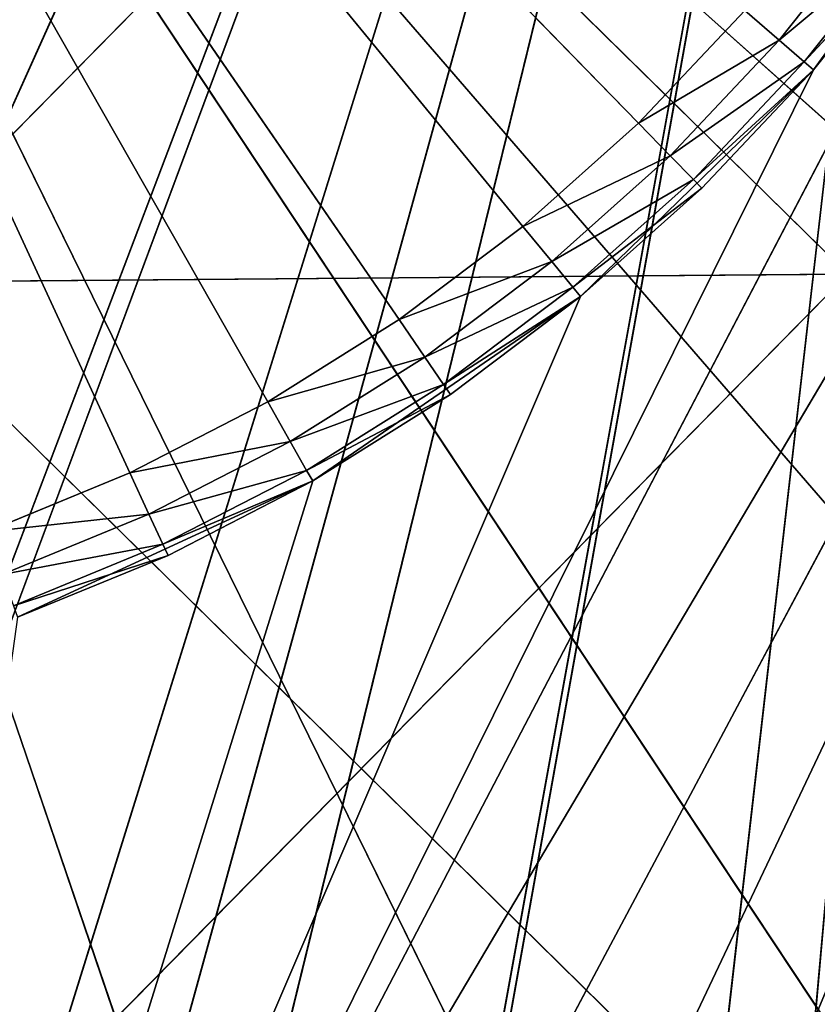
# Model space of a CAD drawing. Extents: x 1380 to 1970, y 0 to 169.
# Tile 137 of 166: x 1467 to 1476, y 16 to 27. Entities that reach past the tile are written whole.
import ezdxf

# ---------------------------------------------------------------- set-up
doc = ezdxf.new("R2010")
doc.units = 0
doc.header["$LTSCALE"] = 25.4
doc.layers.get('0').update_dxf_attribs({"color": 13, "linetype": 'CONTINUOUS'})

# ---------------------------------------------------------------- blocks, each defined once
blk = doc.blocks.new('PILLS-III-8263-8268_STL_1')
at = {"color": 7}
for p, q in [((80.309, 36.61, 167.306), (103.066, 36.61, 116.767)), ((80.309, 36.61, 167.306), (103.066, 36.61, 116.767)), ((83.816, 36.61, 167.468), (103.066, 36.61, 116.767)), ((83.816, 36.61, 167.468), (103.066, 36.61, 116.767)), ((87.322, 36.61, 167.306), (103.066, 36.61, 116.767)), ((87.322, 36.61, 167.306), (103.066, 36.61, 116.767)), ((90.798, 36.61, 166.821), (103.066, 36.61, 116.767)), ((90.798, 36.61, 166.821), (103.066, 36.61, 116.767)), ((94.215, 36.61, 166.018), (103.066, 36.61, 116.767)), ((94.215, 36.61, 166.018), (103.066, 36.61, 116.767)), ((97.543, 36.61, 164.902), (103.066, 36.61, 116.767)), ((97.543, 36.61, 164.902), (103.066, 36.61, 116.767)), ((83.816, 35.61, 168.468), (103.066, 35.61, 116.767)), ((83.816, 35.61, 168.468), (103.066, 35.61, 116.767)), ((88.906, 35.61, 168.134), (103.066, 35.61, 116.767)), ((88.906, 35.61, 168.134), (103.066, 35.61, 116.767)), ((103.066, 35.61, 116.767), (93.91, 35.61, 167.139)), ((103.066, 35.61, 116.767), (93.91, 35.61, 167.139)), ((98.74, 35.61, 165.499), (103.066, 35.61, 116.767)), ((98.74, 35.61, 165.499), (103.066, 35.61, 116.767)), ((100.145, 7.921, 145.528), (89.259, 7.921, 134.819)), ((100.145, 7.921, 145.528), (89.259, 7.921, 134.819)), ((100.233, 7.921, 156.326), (89.347, 7.921, 145.616)), ((100.233, 7.921, 156.326), (89.347, 7.921, 145.616)), ((100.145, 7.921, 145.528), (89.347, 7.921, 145.616)), ((100.145, 7.921, 145.528), (89.347, 7.921, 145.616)), ((95.228, 1.275, 162.925), (83.816, 1.275, 129.468)), ((83.816, 1.275, 129.468), (99.412, 1.275, 161.191)), ((95.228, 1.275, 162.925), (83.816, 1.275, 129.468)), ((106.949, 1.275, 156.198), (83.816, 1.275, 129.468)), ((83.816, 1.275, 129.468), (110.177, 1.275, 153.02)), ((106.949, 1.275, 156.198), (83.816, 1.275, 129.468)), ((103.341, 1.275, 158.936), (83.816, 1.275, 129.468)), ((103.341, 1.275, 158.936), (83.816, 1.275, 129.468)), ((83.816, 1.275, 129.468), (99.412, 1.275, 161.191)), ((83.816, 1.275, 129.468), (110.177, 1.275, 153.02))]:
    blk.add_line(p, q, dxfattribs=at)
at = {"color": 0}
for p, q in [((83.816, 24.575, 129.468), (97.841, 24.575, 143.866)), ((95.206, 24.575, 146.029), (83.816, 24.575, 129.468)), ((83.816, 24.575, 129.468), (93.761, 24.575, 146.935)), ((95.206, 24.575, 146.029), (83.816, 24.575, 129.468)), ((96.57, 24.575, 145.003), (83.816, 24.575, 129.468)), ((96.57, 24.575, 145.003), (83.816, 24.575, 129.468)), ((83.816, 24.575, 129.468), (97.841, 24.575, 143.866)), ((92.244, 24.575, 147.716), (83.816, 24.575, 129.468)), ((92.244, 24.575, 147.716), (83.816, 24.575, 129.468)), ((83.816, 24.575, 129.468), (93.761, 24.575, 146.935)), ((90.666, 24.575, 148.365), (92.244, 24.575, 147.716)), ((92.453, 24.441, 148.17), (90.666, 24.575, 148.365)), ((92.453, 24.441, 148.17), (90.666, 24.575, 148.365)), ((90.666, 24.575, 148.365), (92.244, 24.575, 147.716)), ((92.244, 24.575, 147.716), (93.761, 24.575, 146.935)), ((92.453, 24.441, 148.17), (92.244, 24.575, 147.716)), ((92.453, 24.441, 148.17), (92.244, 24.575, 147.716)), ((94.008, 24.441, 147.37), (92.244, 24.575, 147.716)), ((94.008, 24.441, 147.37), (92.244, 24.575, 147.716)), ((92.244, 24.575, 147.716), (93.761, 24.575, 146.935)), ((93.761, 24.575, 146.935), (95.206, 24.575, 146.029)), ((94.008, 24.441, 147.37), (93.761, 24.575, 146.935)), ((94.008, 24.441, 147.37), (93.761, 24.575, 146.935)), ((95.49, 24.441, 146.441), (93.761, 24.575, 146.935)), ((95.49, 24.441, 146.441), (93.761, 24.575, 146.935)), ((93.761, 24.575, 146.935), (95.206, 24.575, 146.029)), ((95.206, 24.575, 146.029), (96.57, 24.575, 145.003)), ((95.49, 24.441, 146.441), (95.206, 24.575, 146.029)), ((95.49, 24.441, 146.441), (95.206, 24.575, 146.029)), ((96.887, 24.441, 145.39), (95.206, 24.575, 146.029)), ((96.887, 24.441, 145.39), (95.206, 24.575, 146.029)), ((95.206, 24.575, 146.029), (96.57, 24.575, 145.003)), ((96.57, 24.575, 145.003), (97.841, 24.575, 143.866)), ((96.887, 24.441, 145.39), (96.57, 24.575, 145.003)), ((96.887, 24.441, 145.39), (96.57, 24.575, 145.003)), ((98.19, 24.441, 144.224), (96.57, 24.575, 145.003)), ((98.19, 24.441, 144.224), (96.57, 24.575, 145.003)), ((96.57, 24.575, 145.003), (97.841, 24.575, 143.866)), ((97.841, 24.575, 143.866), (99.012, 24.575, 142.624)), ((98.19, 24.441, 144.224), (97.841, 24.575, 143.866)), ((98.19, 24.441, 144.224), (97.841, 24.575, 143.866)), ((99.39, 24.441, 142.952), (97.841, 24.575, 143.866)), ((99.39, 24.441, 142.952), (97.841, 24.575, 143.866)), ((97.841, 24.575, 143.866), (99.012, 24.575, 142.624)), ((99.39, 24.441, 142.952), (99.012, 24.575, 142.624)), ((99.39, 24.441, 142.952), (99.012, 24.575, 142.624)), ((90.836, 24.441, 148.835), (92.453, 24.441, 148.17)), ((92.607, 24.075, 148.502), (90.836, 24.441, 148.835)), ((92.607, 24.075, 148.502), (90.836, 24.441, 148.835)), ((90.836, 24.441, 148.835), (92.453, 24.441, 148.17)), ((92.453, 24.441, 148.17), (94.008, 24.441, 147.37)), ((92.607, 24.075, 148.502), (92.453, 24.441, 148.17)), ((92.607, 24.075, 148.502), (92.453, 24.441, 148.17)), ((94.189, 24.075, 147.688), (92.453, 24.441, 148.17)), ((94.189, 24.075, 147.688), (92.453, 24.441, 148.17)), ((92.453, 24.441, 148.17), (94.008, 24.441, 147.37)), ((94.008, 24.441, 147.37), (95.49, 24.441, 146.441)), ((94.189, 24.075, 147.688), (94.008, 24.441, 147.37)), ((94.189, 24.075, 147.688), (94.008, 24.441, 147.37)), ((95.697, 24.075, 146.742), (94.008, 24.441, 147.37)), ((95.697, 24.075, 146.742), (94.008, 24.441, 147.37)), ((94.008, 24.441, 147.37), (95.49, 24.441, 146.441)), ((95.49, 24.441, 146.441), (96.887, 24.441, 145.39)), ((95.697, 24.075, 146.742), (95.49, 24.441, 146.441)), ((95.697, 24.075, 146.742), (95.49, 24.441, 146.441)), ((97.119, 24.075, 145.673), (95.49, 24.441, 146.441)), ((97.119, 24.075, 145.673), (95.49, 24.441, 146.441)), ((95.49, 24.441, 146.441), (96.887, 24.441, 145.39)), ((96.887, 24.441, 145.39), (98.19, 24.441, 144.224)), ((97.119, 24.075, 145.673), (96.887, 24.441, 145.39)), ((97.119, 24.075, 145.673), (96.887, 24.441, 145.39)), ((98.446, 24.075, 144.486), (96.887, 24.441, 145.39)), ((98.446, 24.075, 144.486), (96.887, 24.441, 145.39)), ((96.887, 24.441, 145.39), (98.19, 24.441, 144.224)), ((98.19, 24.441, 144.224), (99.39, 24.441, 142.952)), ((98.446, 24.075, 144.486), (98.19, 24.441, 144.224)), ((98.446, 24.075, 144.486), (98.19, 24.441, 144.224)), ((99.667, 24.075, 143.191), (98.19, 24.441, 144.224)), ((99.667, 24.075, 143.191), (98.19, 24.441, 144.224)), ((98.19, 24.441, 144.224), (99.39, 24.441, 142.952)), ((99.39, 24.441, 142.952), (100.477, 24.441, 141.582)), ((99.667, 24.075, 143.191), (99.39, 24.441, 142.952)), ((99.667, 24.075, 143.191), (99.39, 24.441, 142.952)), ((100.773, 24.075, 141.797), (99.39, 24.441, 142.952)), ((100.773, 24.075, 141.797), (99.39, 24.441, 142.952)), ((99.39, 24.441, 142.952), (100.477, 24.441, 141.582)), ((90.961, 24.075, 149.179), (92.607, 24.075, 148.502)), ((92.663, 23.575, 148.624), (90.961, 24.075, 149.179)), ((92.663, 23.575, 148.624), (90.961, 24.075, 149.179)), ((90.961, 24.075, 149.179), (92.607, 24.075, 148.502)), ((92.607, 24.075, 148.502), (94.189, 24.075, 147.688)), ((92.663, 23.575, 148.624), (92.607, 24.075, 148.502)), ((92.663, 23.575, 148.624), (92.607, 24.075, 148.502)), ((94.256, 23.575, 147.804), (92.607, 24.075, 148.502)), ((94.256, 23.575, 147.804), (92.607, 24.075, 148.502)), ((92.607, 24.075, 148.502), (94.189, 24.075, 147.688)), ((94.189, 24.075, 147.688), (95.697, 24.075, 146.742)), ((94.256, 23.575, 147.804), (94.189, 24.075, 147.688)), ((94.256, 23.575, 147.804), (94.189, 24.075, 147.688)), ((95.773, 23.575, 146.853), (94.189, 24.075, 147.688)), ((95.773, 23.575, 146.853), (94.189, 24.075, 147.688)), ((94.189, 24.075, 147.688), (95.697, 24.075, 146.742)), ((95.697, 24.075, 146.742), (97.119, 24.075, 145.673)), ((95.773, 23.575, 146.853), (95.697, 24.075, 146.742)), ((95.773, 23.575, 146.853), (95.697, 24.075, 146.742)), ((97.204, 23.575, 145.776), (95.697, 24.075, 146.742)), ((97.204, 23.575, 145.776), (95.697, 24.075, 146.742)), ((95.697, 24.075, 146.742), (97.119, 24.075, 145.673)), ((97.119, 24.075, 145.673), (98.446, 24.075, 144.486)), ((97.204, 23.575, 145.776), (97.119, 24.075, 145.673)), ((97.204, 23.575, 145.776), (97.119, 24.075, 145.673)), ((98.539, 23.575, 144.582), (97.119, 24.075, 145.673)), ((98.539, 23.575, 144.582), (97.119, 24.075, 145.673)), ((97.119, 24.075, 145.673), (98.446, 24.075, 144.486)), ((98.446, 24.075, 144.486), (99.667, 24.075, 143.191)), ((98.539, 23.575, 144.582), (98.446, 24.075, 144.486)), ((98.539, 23.575, 144.582), (98.446, 24.075, 144.486)), ((99.768, 23.575, 143.279), (98.446, 24.075, 144.486)), ((99.768, 23.575, 143.279), (98.446, 24.075, 144.486)), ((98.446, 24.075, 144.486), (99.667, 24.075, 143.191)), ((99.667, 24.075, 143.191), (100.773, 24.075, 141.797)), ((99.768, 23.575, 143.279), (99.667, 24.075, 143.191)), ((99.768, 23.575, 143.279), (99.667, 24.075, 143.191)), ((100.882, 23.575, 141.876), (99.667, 24.075, 143.191)), ((100.882, 23.575, 141.876), (99.667, 24.075, 143.191)), ((99.667, 24.075, 143.191), (100.773, 24.075, 141.797)), ((92.663, 23.575, 148.624), (91.007, 15.275, 149.305)), ((92.663, 23.575, 148.624), (91.007, 15.275, 149.305)), ((92.663, 23.575, 148.624), (91.007, 23.575, 149.305)), ((92.663, 23.575, 148.624), (91.007, 23.575, 149.305)), ((94.256, 15.275, 147.804), (92.663, 23.575, 148.624)), ((94.256, 23.575, 147.804), (92.663, 23.575, 148.624)), ((94.256, 15.275, 147.804), (92.663, 23.575, 148.624)), ((94.256, 23.575, 147.804), (92.663, 23.575, 148.624)), ((95.773, 23.575, 146.853), (94.256, 15.275, 147.804)), ((95.773, 23.575, 146.853), (94.256, 15.275, 147.804)), ((95.773, 23.575, 146.853), (94.256, 23.575, 147.804)), ((94.256, 23.575, 147.804), (94.256, 15.275, 147.804)), ((94.256, 23.575, 147.804), (94.256, 15.275, 147.804)), ((95.773, 23.575, 146.853), (94.256, 23.575, 147.804)), ((97.204, 15.275, 145.776), (95.773, 23.575, 146.853)), ((97.204, 23.575, 145.776), (95.773, 23.575, 146.853)), ((97.204, 15.275, 145.776), (95.773, 23.575, 146.853)), ((97.204, 23.575, 145.776), (95.773, 23.575, 146.853)), ((98.539, 23.575, 144.582), (97.204, 15.275, 145.776)), ((98.539, 23.575, 144.582), (97.204, 15.275, 145.776)), ((98.539, 23.575, 144.582), (97.204, 23.575, 145.776)), ((97.204, 23.575, 145.776), (97.204, 15.275, 145.776)), ((97.204, 23.575, 145.776), (97.204, 15.275, 145.776)), ((98.539, 23.575, 144.582), (97.204, 23.575, 145.776)), ((99.768, 15.275, 143.279), (98.539, 23.575, 144.582)), ((99.768, 23.575, 143.279), (98.539, 23.575, 144.582)), ((99.768, 15.275, 143.279), (98.539, 23.575, 144.582)), ((99.768, 23.575, 143.279), (98.539, 23.575, 144.582)), ((100.882, 23.575, 141.876), (99.768, 15.275, 143.279)), ((100.882, 23.575, 141.876), (99.768, 15.275, 143.279)), ((100.882, 23.575, 141.876), (99.768, 23.575, 143.279)), ((99.768, 23.575, 143.279), (99.768, 15.275, 143.279)), ((99.768, 23.575, 143.279), (99.768, 15.275, 143.279)), ((100.882, 23.575, 141.876), (99.768, 23.575, 143.279)), ((109.425, 15.275, 130.558), (88.758, 15.275, 165.481)), ((101.872, 15.275, 140.384), (88.758, 15.275, 165.481)), ((109.425, 15.275, 130.558), (88.758, 15.275, 165.481)), ((99.768, 15.275, 143.279), (88.758, 15.275, 165.481)), ((101.872, 15.275, 140.384), (88.758, 15.275, 165.481)), ((99.768, 15.275, 143.279), (88.758, 15.275, 165.481)), ((97.204, 15.275, 145.776), (88.758, 15.275, 165.481)), ((97.204, 15.275, 145.776), (88.758, 15.275, 165.481)), ((94.256, 15.275, 147.804), (88.758, 15.275, 165.481)), ((94.256, 15.275, 147.804), (88.758, 15.275, 165.481)), ((94.256, 15.275, 147.804), (91.007, 15.275, 149.305)), ((94.256, 15.275, 147.804), (91.007, 15.275, 149.305)), ((109.425, 15.275, 130.558), (91.055, 15.275, 165.09)), ((109.425, 15.275, 130.558), (91.055, 15.275, 165.09)), ((93.322, 15.275, 164.553), (109.425, 15.275, 130.558)), ((93.322, 15.275, 164.553), (109.425, 15.275, 130.558)), ((97.204, 15.275, 145.776), (94.256, 15.275, 147.804)), ((97.204, 15.275, 145.776), (94.256, 15.275, 147.804)), ((99.768, 15.275, 143.279), (97.204, 15.275, 145.776)), ((99.768, 15.275, 143.279), (97.204, 15.275, 145.776)), ((101.872, 15.275, 140.384), (99.768, 15.275, 143.279)), ((101.872, 15.275, 140.384), (99.768, 15.275, 143.279)), ((89.347, 8.153, 145.616), (100.145, 8.153, 145.528)), ((100.057, 8.153, 134.731), (89.347, 8.153, 145.616)), ((100.057, 8.153, 134.731), (89.347, 8.153, 145.616)), ((89.347, 8.153, 145.616), (100.145, 8.153, 145.528)), ((100.145, 8.153, 145.528), (89.435, 8.153, 156.414)), ((100.145, 8.153, 145.528), (89.435, 8.153, 156.414))]:
    blk.add_line(p, q, dxfattribs=at)
at = {"color": 7}
mesh = blk.add_polyface(dxfattribs=at)
corners = [(51.507, 36.61, 149.473), (102.517, 36.61, 116.218), (49.799, 36.61, 146.406)]
mesh.append_faces([[corners[k] for k in face] for face in [(0, 1, 2)]], dxfattribs={"color": 7})
mesh = blk.add_polyface(dxfattribs=at)
corners = [(49.799, 36.61, 146.406), (102.517, 36.61, 116.218), (84.543, 36.61, 118.892)]
mesh.append_faces([[corners[k] for k in face] for face in [(0, 1, 2)]], dxfattribs={"color": 7})
mesh = blk.add_polyface(dxfattribs=at)
corners = [(53.491, 36.61, 152.368), (102.517, 36.61, 116.218), (51.507, 36.61, 149.473)]
mesh.append_faces([[corners[k] for k in face] for face in [(0, 1, 2)]], dxfattribs={"color": 7})
mesh = blk.add_polyface(dxfattribs=at)
corners = [(55.733, 36.61, 155.069), (102.517, 36.61, 116.218), (53.491, 36.61, 152.368)]
mesh.append_faces([[corners[k] for k in face] for face in [(0, 1, 2)]], dxfattribs={"color": 7})
mesh = blk.add_polyface(dxfattribs=at)
corners = [(58.215, 36.61, 157.55), (102.517, 36.61, 116.218), (55.733, 36.61, 155.069)]
mesh.append_faces([[corners[k] for k in face] for face in [(0, 1, 2)]], dxfattribs={"color": 7})
mesh = blk.add_polyface(dxfattribs=at)
corners = [(60.915, 36.61, 159.793), (102.517, 36.61, 116.218), (58.215, 36.61, 157.55)]
mesh.append_faces([[corners[k] for k in face] for face in [(0, 1, 2)]], dxfattribs={"color": 7})
mesh = blk.add_polyface(dxfattribs=at)
corners = [(63.811, 36.61, 161.776), (102.517, 36.61, 116.218), (60.915, 36.61, 159.793)]
mesh.append_faces([[corners[k] for k in face] for face in [(0, 1, 2)]], dxfattribs={"color": 7})
mesh = blk.add_polyface(dxfattribs=at)
corners = [(66.878, 36.61, 163.484), (102.517, 36.61, 116.218), (63.811, 36.61, 161.776)]
mesh.append_faces([[corners[k] for k in face] for face in [(0, 1, 2)]], dxfattribs={"color": 7})
mesh = blk.add_polyface(dxfattribs=at)
corners = [(70.088, 36.61, 164.902), (102.517, 36.61, 116.218), (66.878, 36.61, 163.484)]
mesh.append_faces([[corners[k] for k in face] for face in [(0, 1, 2)]], dxfattribs={"color": 7})
mesh = blk.add_polyface(dxfattribs=at)
corners = [(70.088, 36.61, 164.902), (103.066, 36.61, 116.767), (102.517, 36.61, 116.218)]
mesh.append_faces([[corners[k] for k in face] for face in [(0, 1, 2)]], dxfattribs={"color": 7})
mesh = blk.add_polyface(dxfattribs=at)
corners = [(73.416, 36.61, 166.018), (103.066, 36.61, 116.767), (70.088, 36.61, 164.902)]
mesh.append_faces([[corners[k] for k in face] for face in [(0, 1, 2)]], dxfattribs={"color": 7})
mesh = blk.add_polyface(dxfattribs=at)
corners = [(76.833, 36.61, 166.821), (103.066, 36.61, 116.767), (73.416, 36.61, 166.018)]
mesh.append_faces([[corners[k] for k in face] for face in [(0, 1, 2)]], dxfattribs={"color": 7})
mesh = blk.add_polyface(dxfattribs=at)
corners = [(80.309, 36.61, 167.306), (103.066, 36.61, 116.767), (76.833, 36.61, 166.821)]
mesh.append_faces([[corners[k] for k in face] for face in [(0, 1, 2)]], dxfattribs={"color": 7})
mesh = blk.add_polyface(dxfattribs=at)
corners = [(83.816, 36.61, 167.468), (103.066, 36.61, 116.767), (80.309, 36.61, 167.306)]
mesh.append_faces([[corners[k] for k in face] for face in [(0, 1, 2)]], dxfattribs={"color": 7})
mesh = blk.add_polyface(dxfattribs=at)
corners = [(83.816, 36.61, 167.468), (87.322, 36.61, 167.306), (103.066, 36.61, 116.767)]
mesh.append_faces([[corners[k] for k in face] for face in [(0, 1, 2)]], dxfattribs={"color": 7})
mesh = blk.add_polyface(dxfattribs=at)
corners = [(87.322, 36.61, 167.306), (90.798, 36.61, 166.821), (103.066, 36.61, 116.767)]
mesh.append_faces([[corners[k] for k in face] for face in [(0, 1, 2)]], dxfattribs={"color": 7})
mesh = blk.add_polyface(dxfattribs=at)
corners = [(90.798, 36.61, 166.821), (94.215, 36.61, 166.018), (103.066, 36.61, 116.767)]
mesh.append_faces([[corners[k] for k in face] for face in [(0, 1, 2)]], dxfattribs={"color": 7})
mesh = blk.add_polyface(dxfattribs=at)
corners = [(94.215, 36.61, 166.018), (97.543, 36.61, 164.902), (103.066, 36.61, 116.767)]
mesh.append_faces([[corners[k] for k in face] for face in [(0, 1, 2)]], dxfattribs={"color": 7})
mesh = blk.add_polyface(dxfattribs=at)
corners = [(97.543, 36.61, 164.902), (100.754, 36.61, 163.484), (103.066, 36.61, 116.767)]
mesh.append_faces([[corners[k] for k in face] for face in [(0, 1, 2)]], dxfattribs={"color": 7})
mesh = blk.add_polyface(dxfattribs=at)
corners = [(83.816, 35.61, 168.468), (103.066, 35.61, 116.767), (88.906, 35.61, 168.134)]
mesh.append_faces([[corners[k] for k in face] for face in [(0, 1, 2)]], dxfattribs={"color": 7})
mesh = blk.add_polyface(dxfattribs=at)
corners = [(83.816, 35.61, 168.468), (84.543, 35.61, 118.892), (103.066, 35.61, 116.767)]
mesh.append_faces([[corners[k] for k in face] for face in [(0, 1, 2)]], dxfattribs={"color": 7})
mesh = blk.add_polyface(dxfattribs=at)
corners = [(88.906, 35.61, 168.134), (103.066, 35.61, 116.767), (93.91, 35.61, 167.139)]
mesh.append_faces([[corners[k] for k in face] for face in [(0, 1, 2)]], dxfattribs={"color": 7})
mesh = blk.add_polyface(dxfattribs=at)
corners = [(93.91, 35.61, 167.139), (103.066, 35.61, 116.767), (98.74, 35.61, 165.499)]
mesh.append_faces([[corners[k] for k in face] for face in [(0, 1, 2)]], dxfattribs={"color": 7})
mesh = blk.add_polyface(dxfattribs=at)
corners = [(98.74, 35.61, 165.499), (103.066, 35.61, 116.767), (103.316, 35.61, 163.243)]
mesh.append_faces([[corners[k] for k in face] for face in [(0, 1, 2)]], dxfattribs={"color": 7})
at = {"color": 0}
mesh = blk.add_polyface(dxfattribs=at)
corners = [(97.841, 24.575, 143.866), (99.012, 24.575, 142.624), (83.816, 24.575, 129.468)]
mesh.append_faces([[corners[k] for k in face] for face in [(0, 1, 2)]], dxfattribs={"color": 0})
mesh = blk.add_polyface(dxfattribs=at)
corners = [(93.761, 24.575, 146.935), (95.206, 24.575, 146.029), (83.816, 24.575, 129.468)]
mesh.append_faces([[corners[k] for k in face] for face in [(0, 1, 2)]], dxfattribs={"color": 0})
mesh = blk.add_polyface(dxfattribs=at)
corners = [(95.206, 24.575, 146.029), (96.57, 24.575, 145.003), (83.816, 24.575, 129.468)]
mesh.append_faces([[corners[k] for k in face] for face in [(0, 1, 2)]], dxfattribs={"color": 0})
mesh = blk.add_polyface(dxfattribs=at)
corners = [(96.57, 24.575, 145.003), (97.841, 24.575, 143.866), (83.816, 24.575, 129.468)]
mesh.append_faces([[corners[k] for k in face] for face in [(0, 1, 2)]], dxfattribs={"color": 0})
mesh = blk.add_polyface(dxfattribs=at)
corners = [(90.666, 24.575, 148.365), (92.244, 24.575, 147.716), (83.816, 24.575, 129.468)]
mesh.append_faces([[corners[k] for k in face] for face in [(0, 1, 2)]], dxfattribs={"color": 0})
mesh = blk.add_polyface(dxfattribs=at)
corners = [(92.244, 24.575, 147.716), (93.761, 24.575, 146.935), (83.816, 24.575, 129.468)]
mesh.append_faces([[corners[k] for k in face] for face in [(0, 1, 2)]], dxfattribs={"color": 0})
mesh = blk.add_polyface(dxfattribs=at)
corners = [(90.836, 24.441, 148.835), (92.453, 24.441, 148.17), (90.666, 24.575, 148.365)]
mesh.append_faces([[corners[k] for k in face] for face in [(0, 1, 2)]], dxfattribs={"color": 0})
mesh = blk.add_polyface(dxfattribs=at)
corners = [(90.666, 24.575, 148.365), (92.453, 24.441, 148.17), (92.244, 24.575, 147.716)]
mesh.append_faces([[corners[k] for k in face] for face in [(0, 1, 2)]], dxfattribs={"color": 0})
mesh = blk.add_polyface(dxfattribs=at)
corners = [(92.453, 24.441, 148.17), (94.008, 24.441, 147.37), (92.244, 24.575, 147.716)]
mesh.append_faces([[corners[k] for k in face] for face in [(0, 1, 2)]], dxfattribs={"color": 0})
mesh = blk.add_polyface(dxfattribs=at)
corners = [(92.244, 24.575, 147.716), (94.008, 24.441, 147.37), (93.761, 24.575, 146.935)]
mesh.append_faces([[corners[k] for k in face] for face in [(0, 1, 2)]], dxfattribs={"color": 0})
mesh = blk.add_polyface(dxfattribs=at)
corners = [(94.008, 24.441, 147.37), (95.49, 24.441, 146.441), (93.761, 24.575, 146.935)]
mesh.append_faces([[corners[k] for k in face] for face in [(0, 1, 2)]], dxfattribs={"color": 0})
mesh = blk.add_polyface(dxfattribs=at)
corners = [(93.761, 24.575, 146.935), (95.49, 24.441, 146.441), (95.206, 24.575, 146.029)]
mesh.append_faces([[corners[k] for k in face] for face in [(0, 1, 2)]], dxfattribs={"color": 0})
mesh = blk.add_polyface(dxfattribs=at)
corners = [(95.49, 24.441, 146.441), (96.887, 24.441, 145.39), (95.206, 24.575, 146.029)]
mesh.append_faces([[corners[k] for k in face] for face in [(0, 1, 2)]], dxfattribs={"color": 0})
mesh = blk.add_polyface(dxfattribs=at)
corners = [(95.206, 24.575, 146.029), (96.887, 24.441, 145.39), (96.57, 24.575, 145.003)]
mesh.append_faces([[corners[k] for k in face] for face in [(0, 1, 2)]], dxfattribs={"color": 0})
mesh = blk.add_polyface(dxfattribs=at)
corners = [(96.887, 24.441, 145.39), (98.19, 24.441, 144.224), (96.57, 24.575, 145.003)]
mesh.append_faces([[corners[k] for k in face] for face in [(0, 1, 2)]], dxfattribs={"color": 0})
mesh = blk.add_polyface(dxfattribs=at)
corners = [(96.57, 24.575, 145.003), (98.19, 24.441, 144.224), (97.841, 24.575, 143.866)]
mesh.append_faces([[corners[k] for k in face] for face in [(0, 1, 2)]], dxfattribs={"color": 0})
mesh = blk.add_polyface(dxfattribs=at)
corners = [(98.19, 24.441, 144.224), (99.39, 24.441, 142.952), (97.841, 24.575, 143.866)]
mesh.append_faces([[corners[k] for k in face] for face in [(0, 1, 2)]], dxfattribs={"color": 0})
mesh = blk.add_polyface(dxfattribs=at)
corners = [(97.841, 24.575, 143.866), (99.39, 24.441, 142.952), (99.012, 24.575, 142.624)]
mesh.append_faces([[corners[k] for k in face] for face in [(0, 1, 2)]], dxfattribs={"color": 0})
mesh = blk.add_polyface(dxfattribs=at)
corners = [(99.39, 24.441, 142.952), (100.477, 24.441, 141.582), (99.012, 24.575, 142.624)]
mesh.append_faces([[corners[k] for k in face] for face in [(0, 1, 2)]], dxfattribs={"color": 0})
mesh = blk.add_polyface(dxfattribs=at)
corners = [(90.961, 24.075, 149.179), (92.607, 24.075, 148.502), (90.836, 24.441, 148.835)]
mesh.append_faces([[corners[k] for k in face] for face in [(0, 1, 2)]], dxfattribs={"color": 0})
mesh = blk.add_polyface(dxfattribs=at)
corners = [(90.836, 24.441, 148.835), (92.607, 24.075, 148.502), (92.453, 24.441, 148.17)]
mesh.append_faces([[corners[k] for k in face] for face in [(0, 1, 2)]], dxfattribs={"color": 0})
mesh = blk.add_polyface(dxfattribs=at)
corners = [(92.607, 24.075, 148.502), (94.189, 24.075, 147.688), (92.453, 24.441, 148.17)]
mesh.append_faces([[corners[k] for k in face] for face in [(0, 1, 2)]], dxfattribs={"color": 0})
mesh = blk.add_polyface(dxfattribs=at)
corners = [(92.453, 24.441, 148.17), (94.189, 24.075, 147.688), (94.008, 24.441, 147.37)]
mesh.append_faces([[corners[k] for k in face] for face in [(0, 1, 2)]], dxfattribs={"color": 0})
mesh = blk.add_polyface(dxfattribs=at)
corners = [(94.189, 24.075, 147.688), (95.697, 24.075, 146.742), (94.008, 24.441, 147.37)]
mesh.append_faces([[corners[k] for k in face] for face in [(0, 1, 2)]], dxfattribs={"color": 0})
mesh = blk.add_polyface(dxfattribs=at)
corners = [(94.008, 24.441, 147.37), (95.697, 24.075, 146.742), (95.49, 24.441, 146.441)]
mesh.append_faces([[corners[k] for k in face] for face in [(0, 1, 2)]], dxfattribs={"color": 0})
mesh = blk.add_polyface(dxfattribs=at)
corners = [(95.697, 24.075, 146.742), (97.119, 24.075, 145.673), (95.49, 24.441, 146.441)]
mesh.append_faces([[corners[k] for k in face] for face in [(0, 1, 2)]], dxfattribs={"color": 0})
mesh = blk.add_polyface(dxfattribs=at)
corners = [(95.49, 24.441, 146.441), (97.119, 24.075, 145.673), (96.887, 24.441, 145.39)]
mesh.append_faces([[corners[k] for k in face] for face in [(0, 1, 2)]], dxfattribs={"color": 0})
mesh = blk.add_polyface(dxfattribs=at)
corners = [(97.119, 24.075, 145.673), (98.446, 24.075, 144.486), (96.887, 24.441, 145.39)]
mesh.append_faces([[corners[k] for k in face] for face in [(0, 1, 2)]], dxfattribs={"color": 0})
mesh = blk.add_polyface(dxfattribs=at)
corners = [(96.887, 24.441, 145.39), (98.446, 24.075, 144.486), (98.19, 24.441, 144.224)]
mesh.append_faces([[corners[k] for k in face] for face in [(0, 1, 2)]], dxfattribs={"color": 0})
mesh = blk.add_polyface(dxfattribs=at)
corners = [(98.446, 24.075, 144.486), (99.667, 24.075, 143.191), (98.19, 24.441, 144.224)]
mesh.append_faces([[corners[k] for k in face] for face in [(0, 1, 2)]], dxfattribs={"color": 0})
mesh = blk.add_polyface(dxfattribs=at)
corners = [(98.19, 24.441, 144.224), (99.667, 24.075, 143.191), (99.39, 24.441, 142.952)]
mesh.append_faces([[corners[k] for k in face] for face in [(0, 1, 2)]], dxfattribs={"color": 0})
mesh = blk.add_polyface(dxfattribs=at)
corners = [(99.667, 24.075, 143.191), (100.773, 24.075, 141.797), (99.39, 24.441, 142.952)]
mesh.append_faces([[corners[k] for k in face] for face in [(0, 1, 2)]], dxfattribs={"color": 0})
mesh = blk.add_polyface(dxfattribs=at)
corners = [(99.39, 24.441, 142.952), (100.773, 24.075, 141.797), (100.477, 24.441, 141.582)]
mesh.append_faces([[corners[k] for k in face] for face in [(0, 1, 2)]], dxfattribs={"color": 0})
mesh = blk.add_polyface(dxfattribs=at)
corners = [(92.663, 23.575, 148.624), (90.961, 24.075, 149.179), (91.007, 23.575, 149.305)]
mesh.append_faces([[corners[k] for k in face] for face in [(0, 1, 2)]], dxfattribs={"color": 0})
mesh = blk.add_polyface(dxfattribs=at)
corners = [(92.663, 23.575, 148.624), (92.607, 24.075, 148.502), (90.961, 24.075, 149.179)]
mesh.append_faces([[corners[k] for k in face] for face in [(0, 1, 2)]], dxfattribs={"color": 0})
mesh = blk.add_polyface(dxfattribs=at)
corners = [(94.256, 23.575, 147.804), (92.607, 24.075, 148.502), (92.663, 23.575, 148.624)]
mesh.append_faces([[corners[k] for k in face] for face in [(0, 1, 2)]], dxfattribs={"color": 0})
mesh = blk.add_polyface(dxfattribs=at)
corners = [(94.256, 23.575, 147.804), (94.189, 24.075, 147.688), (92.607, 24.075, 148.502)]
mesh.append_faces([[corners[k] for k in face] for face in [(0, 1, 2)]], dxfattribs={"color": 0})
mesh = blk.add_polyface(dxfattribs=at)
corners = [(95.773, 23.575, 146.853), (94.189, 24.075, 147.688), (94.256, 23.575, 147.804)]
mesh.append_faces([[corners[k] for k in face] for face in [(0, 1, 2)]], dxfattribs={"color": 0})
mesh = blk.add_polyface(dxfattribs=at)
corners = [(95.773, 23.575, 146.853), (95.697, 24.075, 146.742), (94.189, 24.075, 147.688)]
mesh.append_faces([[corners[k] for k in face] for face in [(0, 1, 2)]], dxfattribs={"color": 0})
mesh = blk.add_polyface(dxfattribs=at)
corners = [(97.204, 23.575, 145.776), (95.697, 24.075, 146.742), (95.773, 23.575, 146.853)]
mesh.append_faces([[corners[k] for k in face] for face in [(0, 1, 2)]], dxfattribs={"color": 0})
mesh = blk.add_polyface(dxfattribs=at)
corners = [(97.204, 23.575, 145.776), (97.119, 24.075, 145.673), (95.697, 24.075, 146.742)]
mesh.append_faces([[corners[k] for k in face] for face in [(0, 1, 2)]], dxfattribs={"color": 0})
mesh = blk.add_polyface(dxfattribs=at)
corners = [(98.539, 23.575, 144.582), (97.119, 24.075, 145.673), (97.204, 23.575, 145.776)]
mesh.append_faces([[corners[k] for k in face] for face in [(0, 1, 2)]], dxfattribs={"color": 0})
mesh = blk.add_polyface(dxfattribs=at)
corners = [(98.539, 23.575, 144.582), (98.446, 24.075, 144.486), (97.119, 24.075, 145.673)]
mesh.append_faces([[corners[k] for k in face] for face in [(0, 1, 2)]], dxfattribs={"color": 0})
mesh = blk.add_polyface(dxfattribs=at)
corners = [(98.446, 24.075, 144.486), (98.539, 23.575, 144.582), (99.768, 23.575, 143.279)]
mesh.append_faces([[corners[k] for k in face] for face in [(0, 1, 2)]], dxfattribs={"color": 0})
mesh = blk.add_polyface(dxfattribs=at)
corners = [(98.446, 24.075, 144.486), (99.768, 23.575, 143.279), (99.667, 24.075, 143.191)]
mesh.append_faces([[corners[k] for k in face] for face in [(0, 1, 2)]], dxfattribs={"color": 0})
mesh = blk.add_polyface(dxfattribs=at)
corners = [(99.667, 24.075, 143.191), (99.768, 23.575, 143.279), (100.882, 23.575, 141.876)]
mesh.append_faces([[corners[k] for k in face] for face in [(0, 1, 2)]], dxfattribs={"color": 0})
mesh = blk.add_polyface(dxfattribs=at)
corners = [(99.667, 24.075, 143.191), (100.882, 23.575, 141.876), (100.773, 24.075, 141.797)]
mesh.append_faces([[corners[k] for k in face] for face in [(0, 1, 2)]], dxfattribs={"color": 0})
mesh = blk.add_polyface(dxfattribs=at)
corners = [(94.256, 15.275, 147.804), (92.663, 23.575, 148.624), (91.007, 15.275, 149.305)]
mesh.append_faces([[corners[k] for k in face] for face in [(0, 1, 2)]], dxfattribs={"color": 0})
mesh = blk.add_polyface(dxfattribs=at)
corners = [(92.663, 23.575, 148.624), (91.007, 23.575, 149.305), (91.007, 15.275, 149.305)]
mesh.append_faces([[corners[k] for k in face] for face in [(0, 1, 2)]], dxfattribs={"color": 0})
mesh = blk.add_polyface(dxfattribs=at)
corners = [(94.256, 23.575, 147.804), (92.663, 23.575, 148.624), (94.256, 15.275, 147.804)]
mesh.append_faces([[corners[k] for k in face] for face in [(0, 1, 2)]], dxfattribs={"color": 0})
mesh = blk.add_polyface(dxfattribs=at)
corners = [(97.204, 15.275, 145.776), (95.773, 23.575, 146.853), (94.256, 15.275, 147.804)]
mesh.append_faces([[corners[k] for k in face] for face in [(0, 1, 2)]], dxfattribs={"color": 0})
mesh = blk.add_polyface(dxfattribs=at)
corners = [(95.773, 23.575, 146.853), (94.256, 23.575, 147.804), (94.256, 15.275, 147.804)]
mesh.append_faces([[corners[k] for k in face] for face in [(0, 1, 2)]], dxfattribs={"color": 0})
mesh = blk.add_polyface(dxfattribs=at)
corners = [(97.204, 23.575, 145.776), (95.773, 23.575, 146.853), (97.204, 15.275, 145.776)]
mesh.append_faces([[corners[k] for k in face] for face in [(0, 1, 2)]], dxfattribs={"color": 0})
mesh = blk.add_polyface(dxfattribs=at)
corners = [(99.768, 15.275, 143.279), (98.539, 23.575, 144.582), (97.204, 15.275, 145.776)]
mesh.append_faces([[corners[k] for k in face] for face in [(0, 1, 2)]], dxfattribs={"color": 0})
mesh = blk.add_polyface(dxfattribs=at)
corners = [(98.539, 23.575, 144.582), (97.204, 23.575, 145.776), (97.204, 15.275, 145.776)]
mesh.append_faces([[corners[k] for k in face] for face in [(0, 1, 2)]], dxfattribs={"color": 0})
mesh = blk.add_polyface(dxfattribs=at)
corners = [(98.539, 23.575, 144.582), (99.768, 15.275, 143.279), (99.768, 23.575, 143.279)]
mesh.append_faces([[corners[k] for k in face] for face in [(0, 1, 2)]], dxfattribs={"color": 0})
mesh = blk.add_polyface(dxfattribs=at)
corners = [(100.882, 23.575, 141.876), (99.768, 15.275, 143.279), (101.872, 15.275, 140.384)]
mesh.append_faces([[corners[k] for k in face] for face in [(0, 1, 2)]], dxfattribs={"color": 0})
mesh = blk.add_polyface(dxfattribs=at)
corners = [(99.768, 23.575, 143.279), (99.768, 15.275, 143.279), (100.882, 23.575, 141.876)]
mesh.append_faces([[corners[k] for k in face] for face in [(0, 1, 2)]], dxfattribs={"color": 0})
mesh = blk.add_polyface(dxfattribs=at)
corners = [(88.758, 15.275, 165.481), (91.055, 15.275, 165.09), (109.425, 15.275, 130.558)]
mesh.append_faces([[corners[k] for k in face] for face in [(0, 1, 2)]], dxfattribs={"color": 0})
mesh = blk.add_polyface(dxfattribs=at)
corners = [(88.758, 15.275, 165.481), (109.425, 15.275, 130.558), (101.872, 15.275, 140.384)]
mesh.append_faces([[corners[k] for k in face] for face in [(0, 1, 2)]], dxfattribs={"color": 0})
mesh = blk.add_polyface(dxfattribs=at)
corners = [(88.758, 15.275, 165.481), (101.872, 15.275, 140.384), (99.768, 15.275, 143.279)]
mesh.append_faces([[corners[k] for k in face] for face in [(0, 1, 2)]], dxfattribs={"color": 0})
mesh = blk.add_polyface(dxfattribs=at)
corners = [(88.758, 15.275, 165.481), (99.768, 15.275, 143.279), (97.204, 15.275, 145.776)]
mesh.append_faces([[corners[k] for k in face] for face in [(0, 1, 2)]], dxfattribs={"color": 0})
mesh = blk.add_polyface(dxfattribs=at)
corners = [(88.758, 15.275, 165.481), (97.204, 15.275, 145.776), (94.256, 15.275, 147.804)]
mesh.append_faces([[corners[k] for k in face] for face in [(0, 1, 2)]], dxfattribs={"color": 0})
mesh = blk.add_polyface(dxfattribs=at)
corners = [(88.758, 15.275, 165.481), (94.256, 15.275, 147.804), (91.007, 15.275, 149.305)]
mesh.append_faces([[corners[k] for k in face] for face in [(0, 1, 2)]], dxfattribs={"color": 0})
mesh = blk.add_polyface(dxfattribs=at)
corners = [(91.055, 15.275, 165.09), (93.322, 15.275, 164.553), (109.425, 15.275, 130.558)]
mesh.append_faces([[corners[k] for k in face] for face in [(0, 1, 2)]], dxfattribs={"color": 0})
mesh = blk.add_polyface(dxfattribs=at)
corners = [(93.322, 15.275, 164.553), (95.551, 15.275, 163.872), (109.425, 15.275, 130.558)]
mesh.append_faces([[corners[k] for k in face] for face in [(0, 1, 2)]], dxfattribs={"color": 0})
mesh = blk.add_polyface(dxfattribs=at)
corners = [(95.551, 15.275, 163.872), (97.731, 15.275, 163.049), (109.425, 15.275, 130.558)]
mesh.append_faces([[corners[k] for k in face] for face in [(0, 1, 2)]], dxfattribs={"color": 0})
mesh = blk.add_polyface(dxfattribs=at)
corners = [(97.731, 15.275, 163.049), (99.854, 15.275, 162.089), (109.425, 15.275, 130.558)]
mesh.append_faces([[corners[k] for k in face] for face in [(0, 1, 2)]], dxfattribs={"color": 0})
mesh = blk.add_polyface(dxfattribs=at)
corners = [(89.347, 8.153, 145.616), (89.259, 8.153, 134.819), (100.057, 8.153, 134.731)]
mesh.append_faces([[corners[k] for k in face] for face in [(0, 1, 2)]], dxfattribs={"color": 0})
mesh = blk.add_polyface(dxfattribs=at)
corners = [(89.435, 8.153, 156.414), (89.347, 8.153, 145.616), (100.145, 8.153, 145.528)]
mesh.append_faces([[corners[k] for k in face] for face in [(0, 1, 2)]], dxfattribs={"color": 0})
mesh = blk.add_polyface(dxfattribs=at)
corners = [(89.347, 8.153, 145.616), (100.057, 8.153, 134.731), (100.145, 8.153, 145.528)]
mesh.append_faces([[corners[k] for k in face] for face in [(0, 1, 2)]], dxfattribs={"color": 0})
mesh = blk.add_polyface(dxfattribs=at)
corners = [(89.435, 8.153, 156.414), (100.145, 8.153, 145.528), (100.233, 8.153, 156.326)]
mesh.append_faces([[corners[k] for k in face] for face in [(0, 1, 2)]], dxfattribs={"color": 0})
at = {"color": 7}
mesh = blk.add_polyface(dxfattribs=at)
corners = [(89.347, 7.921, 145.616), (100.145, 7.921, 145.528), (89.259, 7.921, 134.819)]
mesh.append_faces([[corners[k] for k in face] for face in [(0, 1, 2)]], dxfattribs={"color": 7})
mesh = blk.add_polyface(dxfattribs=at)
corners = [(100.145, 7.921, 145.528), (100.057, 7.921, 134.731), (89.259, 7.921, 134.819)]
mesh.append_faces([[corners[k] for k in face] for face in [(0, 1, 2)]], dxfattribs={"color": 7})
mesh = blk.add_polyface(dxfattribs=at)
corners = [(89.435, 7.921, 156.414), (100.233, 7.921, 156.326), (89.347, 7.921, 145.616)]
mesh.append_faces([[corners[k] for k in face] for face in [(0, 1, 2)]], dxfattribs={"color": 7})
mesh = blk.add_polyface(dxfattribs=at)
corners = [(100.233, 7.921, 156.326), (100.145, 7.921, 145.528), (89.347, 7.921, 145.616)]
mesh.append_faces([[corners[k] for k in face] for face in [(0, 1, 2)]], dxfattribs={"color": 7})
mesh = blk.add_polyface(dxfattribs=at)
corners = [(95.228, 1.275, 162.925), (83.816, 1.275, 129.468), (99.412, 1.275, 161.191)]
mesh.append_faces([[corners[k] for k in face] for face in [(0, 1, 2)]], dxfattribs={"color": 7})
mesh = blk.add_polyface(dxfattribs=at)
corners = [(90.856, 1.275, 164.11), (83.816, 1.275, 129.468), (95.228, 1.275, 162.925)]
mesh.append_faces([[corners[k] for k in face] for face in [(0, 1, 2)]], dxfattribs={"color": 7})
mesh = blk.add_polyface(dxfattribs=at)
corners = [(106.949, 1.275, 156.198), (83.816, 1.275, 129.468), (110.177, 1.275, 153.02)]
mesh.append_faces([[corners[k] for k in face] for face in [(0, 1, 2)]], dxfattribs={"color": 7})
mesh = blk.add_polyface(dxfattribs=at)
corners = [(103.341, 1.275, 158.936), (83.816, 1.275, 129.468), (106.949, 1.275, 156.198)]
mesh.append_faces([[corners[k] for k in face] for face in [(0, 1, 2)]], dxfattribs={"color": 7})
mesh = blk.add_polyface(dxfattribs=at)
corners = [(99.412, 1.275, 161.191), (83.816, 1.275, 129.468), (103.341, 1.275, 158.936)]
mesh.append_faces([[corners[k] for k in face] for face in [(0, 1, 2)]], dxfattribs={"color": 7})
mesh = blk.add_polyface(dxfattribs=at)
corners = [(115.289, 1.275, 145.563), (83.816, 1.275, 129.468), (117.089, 1.275, 141.406)]
mesh.append_faces([[corners[k] for k in face] for face in [(0, 1, 2)]], dxfattribs={"color": 7})
mesh = blk.add_polyface(dxfattribs=at)
corners = [(112.973, 1.275, 149.455), (83.816, 1.275, 129.468), (115.289, 1.275, 145.563)]
mesh.append_faces([[corners[k] for k in face] for face in [(0, 1, 2)]], dxfattribs={"color": 7})
mesh = blk.add_polyface(dxfattribs=at)
corners = [(110.177, 1.275, 153.02), (83.816, 1.275, 129.468), (112.973, 1.275, 149.455)]
mesh.append_faces([[corners[k] for k in face] for face in [(0, 1, 2)]], dxfattribs={"color": 7})

msp = doc.modelspace()

# ---------------------------------------------------------------- block references
at = {"color": 0, "extrusion": (0, -1, -2.77556e-16)}
msp.add_blockref('PILLS-III-8263-8268_STL_1', (1375.767, 2639.29, -169.468), dxfattribs=at)

doc.saveas('drawing.dxf')
